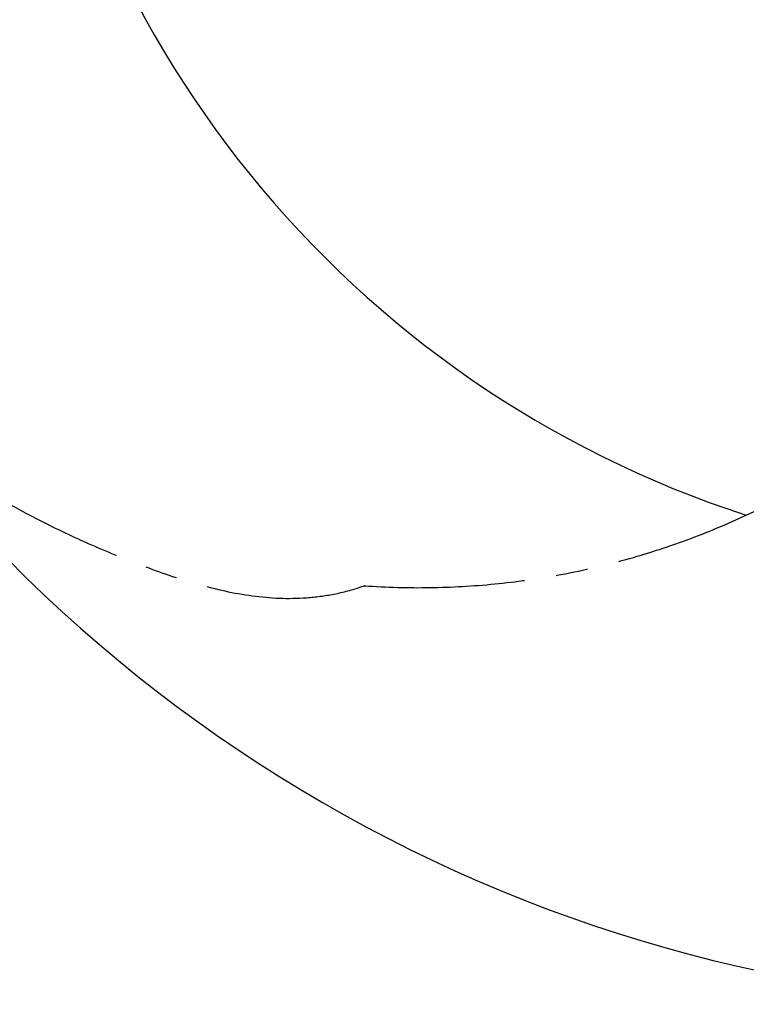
# Model space of a CAD drawing. Header units: millimetres. Extents: x 0 to 11920, y 0 to 8400.
# Tile 3 of 47: x 1185 to 2338, y 3391 to 4953. Entities that reach past the tile are written whole.
import ezdxf

# ---------------------------------------------------------------- set-up
doc = ezdxf.new("R2010")
doc.units = ezdxf.units.MM
doc.header["$LTSCALE"] = 20
doc.header["$PDSIZE"] = -1
doc.linetypes.add('CENTERX2', pattern=[20.32, 12.7, -2.54, 2.54, -2.54])
doc.layers.add('THICK_LINE', color=7, linetype='Continuous')

msp = doc.modelspace()

# ---------------------------------------------------------------- linework, layer by layer
at = {"layer": 'THICK_LINE'}
for radius, start, end in [(1679.6964971, 185.9757211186, 252.0213983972), (1679.6964971, 185.9757211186, 252.0213983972), (2373.9, 212, 335)]:
    msp.add_arc((2855.9933594, 5764.4300053), radius, start, end, dxfattribs=at)
at = {"layer": 'THICK_LINE', "linetype": 'CENTERX2'}
msp.add_arc((1818.2709432, 5280.5320956), 1228.88, 266, 304.3640607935, dxfattribs=at)
msp.add_open_spline([(1732.5486078, 4054.6455855), (1617.0204878, 4012.6914136), (1438.7650076, 4057.3161341), (1229.0779073, 4148.9337619), (1081.8617839, 4232.3742555), (947.4139896, 4351.3795961), (874.1312291, 4455.3384833), (836.9959684, 4515.8560681)], degree=3, knots=[0, 0, 0, 0, 0.326883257, 0.4995124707, 0.6452027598, 0.8002595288, 1, 1, 1, 1], dxfattribs=at)
at = {"layer": 'THICK_LINE'}
msp.add_point((1732.5486078, 4054.6455855), dxfattribs=at)

doc.saveas('drawing.dxf')
